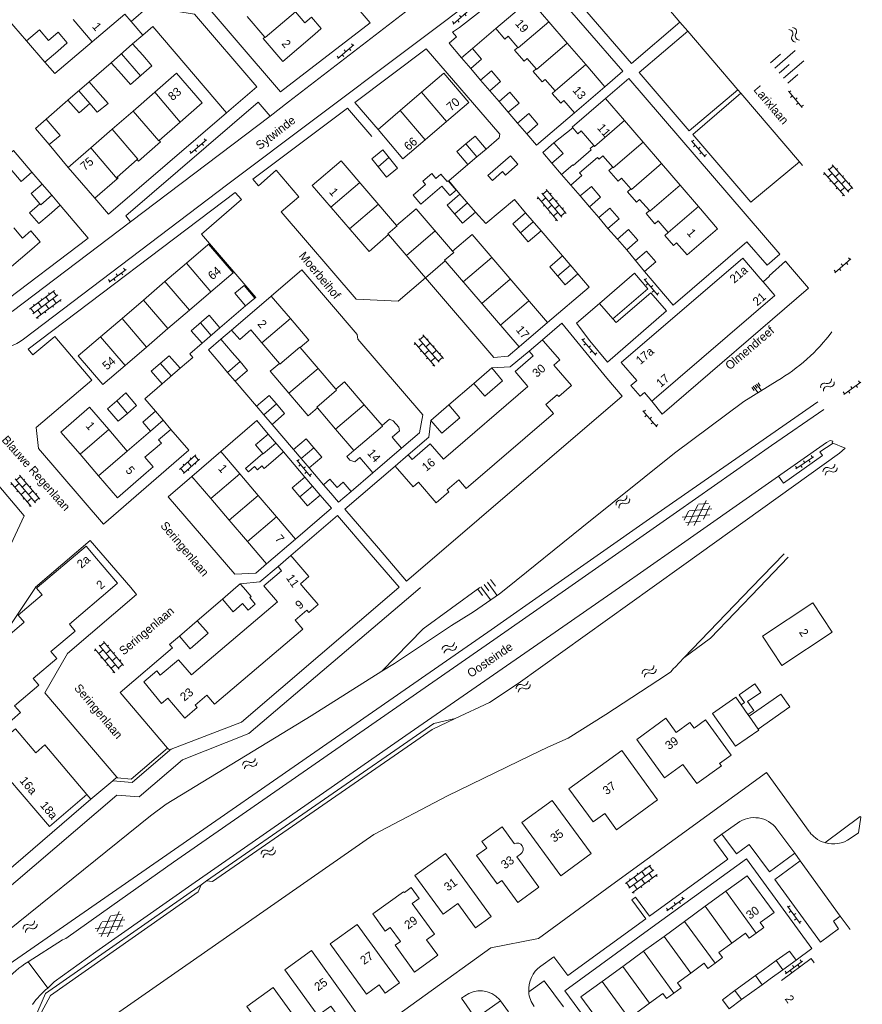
# Model space of a CAD drawing. Header units: metres. Extents: x 86385 to 87348, y 451052 to 451596.
# Tile 22 of 25: x 87170 to 87348, y 451162 to 451370. Entities that reach past the tile are written whole.
import ezdxf

# ---------------------------------------------------------------- set-up
doc = ezdxf.new("R2010")
doc.units = ezdxf.units.M
doc.linetypes.add('RI-HWA', pattern=[7.4, 5, -2.4])
for name, color, linetype, lineweight in [('B-WE-RI-HWA_TRANSPORTLEIDING-G', 150, 'RI-HWA', 18), ('bijgebouw', 8, 'Continuous', 0), ('dakrand', 8, 'Continuous', 0), ('dakrand bijgebouw', 8, 'Continuous', 0), ('gesloten verharding 4', 8, 'Continuous', 0), ('heg', 8, 'Continuous', 0), ('hoofdgebouw', 8, 'Continuous', 0), ('huisnummer', 8, 'Continuous', 0), ('insteek sloot', 8, 'Continuous', 0), ('kant open verharding', 8, 'Continuous', 0), ('kant verharding', 8, 'Continuous', 0), ('kant water (FD)', 8, 'Continuous', 0), ('muur', 8, 'Continuous', 0), ('open verharding 2', 8, 'Continuous', 0), ('open verharding 4', 8, 'Continuous', 0), ('open verharding 6', 8, 'Continuous', 0), ('straatnaam', 8, 'Continuous', 0), ('talud', 8, 'Continuous', 0), ('tussenmuur', 8, 'Continuous', 0), ('walbescherming', 8, 'Continuous', 0), ('water', 8, 'Continuous', 0)]:
    doc.layers.add(name, color=color, linetype=linetype, lineweight=lineweight)
doc.styles.add('Style-WORKING', font='WORKING.shx')

# ---------------------------------------------------------------- blocks, each defined once
blk = doc.blocks.new('OVTP6')
at = {"layer": 'open verharding 6', "color": 7, "linetype": 'Continuous', "lineweight": 0}
for p, q in [((0, 0), (4.5, 0)), ((0.25, 0), (0.25, 0.5)), ((1.25, 0), (1.25, -0.5)), ((2.25, 0), (2.25, 0.5)), ((3.25, 0), (3.25, -0.5)), ((4.25, 0), (4.25, 0.5))]:
    blk.add_line(p, q, dxfattribs=at)
blk = doc.blocks.new('OVTP4')
at = {"layer": 'open verharding 4', "color": 7, "linetype": 'Continuous', "lineweight": 0}
for p, q in [((0, 1.2), (6.6, 1.2)), ((0, 0), (6.6, 0)), ((0.3, 1.2), (0.3, 0)), ((1.3, 1.5), (1.3, 1.2)), ((1.3, 0), (1.3, -1.2)), ((2.3, 1.2), (2.3, 0)), ((3.3, 1.5), (3.3, 1.2)), ((3.3, 0), (3.3, -1.2)), ((4.3, 1.2), (4.3, 0)), ((5.3, 1.5), (5.3, 1.2)), ((5.3, 0), (5.3, -1.2)), ((6.3, 1.2), (6.3, 0)), ((0, -1.2), (6.6, -1.2)), ((0.3, -1.2), (0.3, -1.5)), ((2.3, -1.2), (2.3, -1.5)), ((4.3, -1.2), (4.3, -1.5)), ((6.3, -1.2), (6.3, -1.5))]:
    blk.add_line(p, q, dxfattribs=at)
blk = doc.blocks.new('WA')
at = {"layer": 'water', "color": 7, "linetype": 'Continuous', "lineweight": 0}
for centre, start, end in [((0.73, 0), 28.0724, 151.9274), ((2.23, 0.8), 208.0724, 331.9274), ((0.73, -0.9), 28.0724, 151.9274), ((2.23, -0.1), 208.0724, 331.9274)]:
    blk.add_arc(centre, 0.85, start, end, dxfattribs=at)
blk = doc.blocks.new('GVTP4')
at = {"layer": 'gesloten verharding 4', "color": 7, "linetype": 'Continuous', "lineweight": 0}
for p, q in [((0, 0.6), (1.8, 1.65)), ((0, -0.75), (4.2, 1.65)), ((0, 1.35), (5.1, -1.55)), ((0, 0), (2.7, -1.55)), ((1.1, -1.55), (6.2, 1.35)), ((2, 1.65), (6.2, -0.75)), ((3.5, -1.55), (6.2, 0)), ((4.4, 1.65), (6.2, 0.6))]:
    blk.add_line(p, q, dxfattribs=at)
blk = doc.blocks.new('TA')
at = {"layer": 'talud', "color": 7, "linetype": 'Continuous', "lineweight": 0}
for p, q in [((-0.5, 0), (-0.5, -0.5)), ((-0.25, 0), (-0.25, -1)), ((0, 0), (0, -0.5)), ((0.25, 0), (0.25, -1)), ((0.5, 0), (0.5, -0.5))]:
    blk.add_line(p, q, dxfattribs=at)
blk = doc.blocks.new('OV2')
at = {"layer": 'open verharding 2', "color": 7, "linetype": 'Continuous', "lineweight": 0}
for p, q in [((0.27, -2.31), (0.27, 2.29)), ((1.47, -2.31), (1.47, 2.29)), ((-0.03, 0.99), (0.27, 0.99)), ((0.27, 1.99), (1.47, 1.99)), ((1.77, 0.99), (1.47, 0.99)), ((-0.03, -1.01), (0.27, -1.01)), ((0.27, -0.01), (1.47, -0.01)), ((0.27, -2.01), (1.47, -2.01)), ((1.77, -1.01), (1.47, -1.01))]:
    blk.add_line(p, q, dxfattribs=at)
blk = doc.blocks.new('A$Cf75df683')
at = {"layer": 'bijgebouw', "linetype": 'Continuous', "lineweight": 13}
for p, q in [((87174.97, 451361.05), (87171.12, 451365.53)), ((87193.52, 451364.9), (87189.02, 451360.92)), ((87195.65, 451362.49), (87193.52, 451364.9)), ((87263.07, 451361.94), (87265.34, 451363.9)), ((87177.68, 451363.38), (87174.97, 451361.05)), ((87265.01, 451359.68), (87263.07, 451361.94)), ((87189.02, 451360.92), (87191.16, 451358.51)), ((87179.86, 451353), (87184.35, 451356.88)), ((87184.35, 451356.88), (87186.68, 451354.18)), ((87269.03, 451354.99), (87267.09, 451357.26)), ((87272.94, 451350.45), (87270.99, 451352.71)), ((87175.24, 451349), (87177.33, 451346.55)), ((87276.87, 451345.89), (87274.91, 451348.15)), ((87266.3, 451341.03), (87264.4, 451339.42)), ((87268.23, 451342.67), (87266.3, 451341.03)), ((87174.39, 451335.27), (87176.44, 451332.89)), ((87176.44, 451332.89), (87178.22, 451330.82)), ((87262.71, 451333.14), (87265.99, 451329.35)), ((87290.11, 451330.49), (87288.16, 451332.76)), ((87178.22, 451330.82), (87175.88, 451328.8)), ((87276.61, 451329.21), (87279.86, 451325.41)), ((87294, 451325.91), (87292.05, 451328.19)), ((87297.99, 451321.39), (87296.03, 451323.64)), ((87284.39, 451320.09), (87287.67, 451316.3)), ((87301.75, 451316.81), (87299.81, 451319.09)), ((87219.36, 451311.16), (87217.4, 451309.5)), ((87292.21, 451310.06), (87295.01, 451306.78)), ((87211.99, 451304.9), (87208.2, 451301.64)), ((87214.59, 451299.69), (87216.25, 451297.74)), ((87213.59, 451295.47), (87211.93, 451297.41)), ((87199.76, 451293.06), (87203.56, 451296.33)), ((87215.18, 451293.61), (87213.59, 451295.47)), ((87265.64, 451293.15), (87269.43, 451296.4)), ((87192.45, 451286.81), (87194.37, 451288.46)), ((87221.26, 451286.52), (87219.73, 451288.3)), ((87256.54, 451285.31), (87260.35, 451288.58)), ((87222.99, 451284.49), (87221.26, 451286.52)), ((87225.42, 451278.68), (87222.15, 451282.44)), ((87222.77, 451276.38), (87225.42, 451278.68)), ((87229.17, 451277.24), (87227.53, 451279.18)), ((87230.82, 451275.28), (87229.17, 451277.24)), ((87233.16, 451269.52), (87229.91, 451273.32)), ((87212.5, 451247.55), (87215.36, 451250)), ((87215.36, 451250), (87216.29, 451250.8)), ((87216.29, 451250.8), (87216.98, 451250)), ((87203.4, 451239.73), (87207.19, 451242.99)), ((87329.6, 451171.15), (87326.91, 451169.2)), ((87328.3, 451167.28), (87331, 451169.23))]:
    blk.add_line(p, q, dxfattribs=at)
at = {"layer": 'bijgebouw', "linetype": 'Continuous', "lineweight": 13, "flags": 128}
for points in [[(87171.12, 451365.53), (87173.83, 451367.86), (87175.75, 451365.62)], [(87265.34, 451363.9), (87267.29, 451361.64), (87265.01, 451359.68)], [(87267.09, 451357.26), (87269.36, 451359.21), (87271.31, 451356.94), (87269.03, 451354.99)], [(87270.99, 451352.71), (87273.27, 451354.67), (87275.21, 451352.4), (87272.94, 451350.45)], [(87184.48, 451352.28), (87182.19, 451350.3), (87179.86, 451353)], [(87274.91, 451348.15), (87277.26, 451350.18), (87279.21, 451347.92), (87276.87, 451345.89)], [(87175.06, 451344.6), (87172.96, 451347.04), (87175.24, 451349)], [(87263.98, 451343.74), (87265.92, 451345.39), (87268.23, 451342.67)], [(87264.4, 451339.42), (87262.09, 451342.14), (87263.98, 451343.74)], [(87282.18, 451339.7), (87280.21, 451341.97), (87282.56, 451344)], [(87282.56, 451344), (87284.52, 451341.73), (87282.18, 451339.7)], [(87166.06, 451340.37), (87168.33, 451342.33), (87172.25, 451337.78)], [(87249.53, 451338.63), (87247.2, 451336.75), (87244.07, 451340.6), (87246.41, 451342.49), (87249.53, 451338.63)], [(87172.25, 451337.78), (87169.97, 451335.83), (87166.06, 451340.37)], [(87173.9, 451331.1), (87172.05, 451333.26), (87174.39, 451335.27)], [(87288.16, 451332.76), (87290.51, 451334.78), (87292.46, 451332.51), (87290.11, 451330.49)], [(87265.99, 451329.35), (87263.29, 451327.02), (87260.01, 451330.81), (87262.71, 451333.14)], [(87279.86, 451325.41), (87277.15, 451323.09), (87273.9, 451326.88), (87276.61, 451329.21)], [(87292.05, 451328.19), (87294.41, 451330.2), (87296.35, 451327.93), (87294, 451325.91)], [(87296.03, 451323.64), (87298.37, 451325.68), (87300.33, 451323.42), (87297.99, 451321.39)], [(87287.67, 451316.3), (87284.97, 451313.96), (87281.69, 451317.75), (87284.39, 451320.09)], [(87299.81, 451319.09), (87302.16, 451321.1), (87304.11, 451318.82), (87301.75, 451316.81)], [(87295.01, 451306.78), (87302.44, 451313.13), (87299.63, 451316.42), (87292.21, 451310.06)], [(87217.4, 451309.5), (87215.12, 451312.19), (87217.08, 451313.85), (87219.36, 451311.16)], [(87208.2, 451301.64), (87205.93, 451304.28), (87209.72, 451307.54), (87211.99, 451304.9)], [(87203.56, 451296.33), (87201.28, 451298.99), (87197.47, 451295.71), (87199.76, 451293.06)], [(87216.25, 451297.74), (87217.84, 451295.89), (87215.18, 451293.61)], [(87269.43, 451296.4), (87271.75, 451293.69), (87267.96, 451290.43), (87265.64, 451293.15)], [(87194.37, 451288.46), (87192.09, 451291.12), (87190.16, 451289.47)], [(87190.16, 451289.47), (87188.2, 451287.79), (87190.48, 451285.13), (87192.45, 451286.81)], [(87219.73, 451288.3), (87222.39, 451290.58), (87223.92, 451288.79)], [(87223.92, 451288.79), (87225.65, 451286.77), (87222.99, 451284.49)], [(87260.35, 451288.58), (87262.68, 451285.87), (87258.87, 451282.6), (87256.54, 451285.31)], [(87222.15, 451282.44), (87219.51, 451280.14), (87221.07, 451278.35)], [(87227.53, 451279.18), (87230.2, 451281.44), (87231.82, 451279.52)], [(87231.82, 451279.52), (87233.5, 451277.53), (87230.82, 451275.28)], [(87229.91, 451273.32), (87227.25, 451271.05), (87230.5, 451267.24), (87233.16, 451269.52)], [(87236.76, 451271.13), (87238.06, 451272.25), (87239.72, 451270.31)], [(87239.72, 451270.31), (87237.07, 451268.04), (87235.41, 451269.97)], [(87216.98, 451250), (87218.57, 451248.14), (87218.27, 451247.89)], [(87216.78, 451246.6), (87214.78, 451244.89), (87212.5, 451247.55)], [(87207.19, 451242.99), (87209.47, 451240.33), (87205.67, 451237.08), (87203.4, 451239.73)], [(87331, 451169.23), (87333.77, 451171.24), (87332.37, 451173.16), (87329.6, 451171.15)]]:
    blk.add_lwpolyline(points, dxfattribs=at)
at = {"layer": 'dakrand', "linetype": 'Continuous', "lineweight": 0}
for p, q in [((87286.63, 451339.22), (87290.45, 451342.51)), ((87288.02, 451337.64), (87291.83, 451340.91)), ((87214.46, 451304.42), (87216.82, 451306.43)), ((87312.21, 451220.29), (87314.63, 451222.04))]:
    blk.add_line(p, q, dxfattribs=at)
at = {"layer": 'dakrand', "linetype": 'Continuous', "lineweight": 0, "flags": 128}
for points in [[(87232.02, 451366.98), (87233.41, 451368.17), (87231.34, 451370.56), (87229.96, 451369.37)], [(87172.23, 451321.51), (87174.01, 451323.03), (87172.01, 451325.38), (87170.22, 451323.86)], [(87218.53, 451304.43), (87216.16, 451302.41), (87214.46, 451304.42)], [(87322.17, 451225.21), (87322.85, 451225.69), (87321.73, 451227.29), (87325.08, 451229.63), (87326.33, 451227.84), (87323.54, 451225.9), (87324.85, 451224.03), (87323.6, 451223.15)], [(87249.06, 451174.4), (87250.12, 451175.17), (87247.96, 451178.16), (87246.9, 451177.39)]]:
    blk.add_lwpolyline(points, dxfattribs=at)
at = {"layer": 'dakrand bijgebouw', "linetype": 'Continuous', "lineweight": 0}
for p, q in [((87175.86, 451343.64), (87175.06, 451344.6)), ((87171.72, 451329.22), (87173.9, 451331.1)), ((87212.19, 451302.48), (87214.59, 451299.69)), ((87233.89, 451271.74), (87235.41, 451269.97)), ((87326.91, 451169.2), (87325.23, 451167.98)), ((87325.23, 451167.98), (87320.86, 451164.82)), ((87322.26, 451162.9), (87326.63, 451166.06)), ((87326.63, 451166.06), (87328.3, 451167.28))]:
    blk.add_line(p, q, dxfattribs=at)
at = {"layer": 'dakrand bijgebouw', "linetype": 'Continuous', "lineweight": 0, "flags": 128}
for points in [[(87177.68, 451363.38), (87179.68, 451365.1), (87177.75, 451367.34), (87175.75, 451365.62)], [(87191.16, 451358.51), (87193.11, 451356.3), (87197.61, 451360.28), (87195.65, 451362.49)], [(87186.68, 451354.18), (87188.32, 451352.28), (87186, 451350.43), (87184.48, 451352.28)], [(87177.33, 451346.55), (87178.18, 451345.54), (87175.86, 451343.64)], [(87256.75, 451337.49), (87254.84, 451335.86), (87255.45, 451335.15), (87252.85, 451332.92), (87254.46, 451331.04), (87258.91, 451334.84), (87260.6, 451332.85), (87261.9, 451333.96), (87260.2, 451335.96), (87260, 451335.78), (87258.68, 451337.33), (87257.64, 451336.44), (87256.75, 451337.49)], [(87175.88, 451328.8), (87173.69, 451326.92), (87171.72, 451329.22)], [(87211.93, 451297.41), (87209.53, 451300.22), (87212.19, 451302.48)], [(87221.07, 451278.35), (87217.39, 451275.15), (87218, 451274.45), (87219.29, 451275.57), (87219.9, 451274.87), (87220.85, 451275.7), (87221.34, 451275.14), (87222.77, 451276.38)], [(87236.76, 451271.13), (87235.23, 451272.9), (87233.89, 451271.74)], [(87218.27, 451247.89), (87219.45, 451246.51), (87217.96, 451245.23), (87216.78, 451246.6)], [(87320.86, 451164.82), (87318.21, 451162.89), (87319.61, 451160.97), (87322.26, 451162.9)]]:
    blk.add_lwpolyline(points, dxfattribs=at)
at = {"layer": 'heg', "linetype": 'Continuous', "lineweight": 0}
blk.add_line((87265.34, 451363.9), (87270.32, 451368.12), dxfattribs=at)
at = {"layer": 'heg', "linetype": 'Continuous', "lineweight": 0, "flags": 128}
blk.add_lwpolyline([(87195.68, 451366.73), (87197.82, 451368.58), (87213.39, 451350.34)], dxfattribs=at)
at = {"layer": 'hoofdgebouw', "linetype": 'Continuous', "lineweight": 13}
for p, q in [((87277.47, 451374.28), (87270.32, 451368.12)), ((87281.5, 451369.59), (87277.47, 451374.28)), ((87185, 451365.36), (87180.99, 451370.04)), ((87191.86, 451371.2), (87185, 451365.36)), ((87217.72, 451370.69), (87221.46, 451366.35)), ((87229.96, 451369.37), (87227.95, 451371.7)), ((87285.4, 451365.06), (87281.5, 451369.59)), ((87221.46, 451366.35), (87221.09, 451366.04)), ((87274.93, 451364.16), (87274.27, 451363.6)), ((87289.3, 451360.53), (87285.4, 451365.06)), ((87278.86, 451359.59), (87278.2, 451359.03)), ((87293.33, 451355.84), (87289.3, 451360.53)), ((87286.94, 451350.35), (87293.33, 451355.84)), ((87198.2, 451354.68), (87193.63, 451350.71)), ((87254.61, 451354.68), (87250.08, 451350.79)), ((87297.53, 451348.67), (87293.49, 451353.37)), ((87193.63, 451350.71), (87189.19, 451346.84)), ((87250.08, 451350.79), (87245.41, 451346.79)), ((87199.13, 451344.5), (87203.57, 451348.36)), ((87255.37, 451344.62), (87259.9, 451348.5)), ((87301.43, 451344.13), (87297.53, 451348.67)), ((87189.19, 451346.84), (87184.67, 451342.91)), ((87184.67, 451342.91), (87179.93, 451338.8)), ((87194.78, 451340.14), (87199.41, 451344.17)), ((87199.41, 451344.17), (87199.13, 451344.5)), ((87305.34, 451339.59), (87301.43, 451344.13)), ((87179.93, 451338.8), (87185.57, 451332.31)), ((87194.51, 451340.46), (87194.78, 451340.14)), ((87295.01, 451338.82), (87294.23, 451338.15)), ((87309.24, 451335.05), (87305.34, 451339.59)), ((87286.18, 451335.03), (87284.22, 451337.28)), ((87185.57, 451332.31), (87190.27, 451336.39)), ((87313.14, 451330.51), (87309.24, 451335.05)), ((87298.83, 451334.26), (87298.13, 451333.65)), ((87302.76, 451329.65), (87302.06, 451329.05)), ((87170.22, 451323.86), (87168.41, 451325.99)), ((87306.72, 451325.01), (87306.02, 451324.4)), ((87165.53, 451315.8), (87172.23, 451321.51)), ((87204.9, 451318.54), (87200.36, 451314.65)), ((87210.08, 451312.49), (87214.78, 451316.52)), ((87200.36, 451314.65), (87195.82, 451310.76)), ((87205.54, 451308.6), (87210.08, 451312.49)), ((87195.82, 451310.76), (87191.28, 451306.86)), ((87216.82, 451306.43), (87222.84, 451311.58)), ((87222.84, 451311.58), (87226.89, 451306.86)), ((87201, 451304.71), (87205.54, 451308.6)), ((87191.28, 451306.86), (87186.74, 451302.97)), ((87281.25, 451306.02), (87275.23, 451300.84)), ((87196.46, 451300.81), (87201, 451304.71)), ((87220.87, 451301.7), (87218.53, 451304.43)), ((87224.57, 451297.37), (87220.87, 451301.7)), ((87277.37, 451299.96), (87280.16, 451302.34)), ((87191.92, 451296.92), (87196.46, 451300.81)), ((87228.96, 451300.71), (87232.72, 451296.31)), ((87232.72, 451296.31), (87236.5, 451291.9)), ((87230.65, 451286.31), (87226.58, 451291.06)), ((87303.61, 451289.64), (87303.31, 451289.38)), ((87198.33, 451287.24), (87199.95, 451285.34)), ((87242.46, 451288.64), (87246.25, 451284.21)), ((87199.95, 451285.34), (87201.58, 451283.43)), ((87246.25, 451284.21), (87247.85, 451285.58)), ((87188.49, 451283.38), (87192.4, 451278.84)), ((87197.3, 451283.05), (87192.4, 451278.84)), ((87201.58, 451283.43), (87199, 451281.22)), ((87240.3, 451278.97), (87236.44, 451283.48)), ((87248.36, 451281.75), (87250.34, 451279.43)), ((87206.03, 451273.5), (87212.15, 451278.73)), ((87212.15, 451278.73), (87216.16, 451274.03)), ((87240.3, 451278.96), (87240.3, 451278.97)), ((87250.34, 451279.43), (87244.32, 451274.26)), ((87186.31, 451273.62), (87182.4, 451278.16)), ((87244.32, 451274.26), (87241.58, 451277.47)), ((87249, 451275.65), (87251.78, 451278.03)), ((87196.38, 451274.21), (87197.88, 451275.51)), ((87210.04, 451268.8), (87206.03, 451273.5)), ((87216.16, 451274.03), (87220.05, 451269.48)), ((87213.93, 451264.25), (87210.04, 451268.8)), ((87220.05, 451269.48), (87223.94, 451264.93)), ((87217.81, 451259.7), (87213.93, 451264.25)), ((87223.94, 451264.93), (87227.94, 451260.24)), ((87221.84, 451254.99), (87217.81, 451259.7)), ((87227.94, 451260.24), (87221.84, 451254.99)), ((87224.28, 451254.44), (87226.99, 451256.77)), ((87189.27, 451250), (87190.32, 451250.89)), ((87300.11, 451217.9), (87306.27, 451222.37)), ((87323.86, 451222.79), (87323.6, 451223.15)), ((87320.98, 451216.44), (87325.89, 451219.88)), ((87325.89, 451219.88), (87325.75, 451220.08)), ((87312.8, 451208.55), (87317.98, 451212.3)), ((87317.6, 451212.83), (87317.98, 451212.3)), ((87274.2, 451195.87), (87271.63, 451199.42)), ((87253.18, 451189.11), (87259.65, 451193.8)), ((87259.65, 451193.8), (87269.34, 451180.51)), ((87266.21, 451193.35), (87270.57, 451187.36)), ((87253.18, 451189.11), (87259.15, 451180.96)), ((87318.94, 451185.8), (87314.57, 451182.63)), ((87259.15, 451180.96), (87262.29, 451183.25)), ((87262.29, 451183.25), (87266.01, 451178.07)), ((87314.57, 451182.63), (87310.2, 451179.45)), ((87266.01, 451178.07), (87269.34, 451180.51)), ((87310.2, 451179.45), (87305.86, 451176.28)), ((87305.86, 451176.28), (87301.51, 451173.12)), ((87301.51, 451173.12), (87297.14, 451169.94)), ((87297.14, 451169.94), (87292.78, 451166.76))]:
    blk.add_line(p, q, dxfattribs=at)
at = {"layer": 'hoofdgebouw', "linetype": 'Continuous', "lineweight": 13, "flags": 128}
for points in [[(87270.32, 451368.12), (87272.22, 451365.91), (87272.91, 451366.51), (87274.93, 451364.16)], [(87221.09, 451366.04), (87225.29, 451361.17), (87232.02, 451366.98)], [(87274.27, 451363.6), (87276.29, 451361.26), (87276.94, 451361.82), (87278.86, 451359.59)], [(87203.57, 451348.36), (87208.26, 451352.44), (87202.82, 451358.69), (87198.2, 451354.68)], [(87259.9, 451348.5), (87264.59, 451352.52), (87259.3, 451358.69), (87254.61, 451354.68)], [(87278.2, 451359.03), (87280.09, 451356.84), (87280.74, 451357.4), (87282.85, 451354.95)], [(87282.85, 451354.95), (87282.24, 451354.42), (87284.02, 451352.34), (87284.71, 451352.94), (87286.94, 451350.35)], [(87293.49, 451353.37), (87286.45, 451347.3), (87286.59, 451347.14)], [(87286.59, 451347.14), (87287.65, 451345.91), (87288.37, 451346.53), (87291.02, 451343.44)], [(87245.41, 451346.79), (87250.67, 451340.6), (87255.37, 451344.62)], [(87291.02, 451343.44), (87290.24, 451342.76), (87290.45, 451342.51)], [(87291.83, 451340.91), (87292.16, 451340.52), (87292.96, 451341.21), (87295.01, 451338.82)], [(87190.27, 451336.39), (87190.45, 451336.55), (87190.26, 451336.76), (87194.51, 451340.46)], [(87255.43, 451315.48), (87247.63, 451324.6), (87243.51, 451320.99), (87231.51, 451334.94), (87237.6, 451340.19), (87249.34, 451326.54), (87253.44, 451330.07), (87261.18, 451321.08), (87265.27, 451324.6), (87281.25, 451306.02)], [(87284.22, 451337.28), (87286.55, 451339.32), (87286.63, 451339.22)], [(87288.02, 451337.64), (87288.51, 451337.08), (87286.18, 451335.03)], [(87294.23, 451338.15), (87296.16, 451335.91), (87296.88, 451336.53), (87298.83, 451334.26)], [(87298.13, 451333.65), (87300.02, 451331.46), (87300.71, 451332.04), (87302.76, 451329.65)], [(87306.02, 451324.4), (87307.84, 451322.28), (87308.52, 451322.87), (87310.74, 451320.29), (87317.18, 451325.82), (87313.14, 451330.51)], [(87302.06, 451329.05), (87303.92, 451326.89), (87304.6, 451327.47), (87306.72, 451325.01)], [(87214.78, 451316.52), (87209.59, 451322.57), (87209.42, 451322.43), (87204.9, 451318.54)], [(87275.23, 451300.84), (87259.58, 451319.04), (87255.43, 451315.48)], [(87326.8, 451314.62), (87326.2, 451315.31), (87322.49, 451319.63), (87296.83, 451297.54), (87300.09, 451293.74)], [(87303.61, 451289.64), (87303.79, 451289.8), (87329.28, 451311.74), (87326.8, 451314.62)], [(87226.89, 451306.86), (87230.8, 451302.28), (87228.96, 451300.71)], [(87186.74, 451302.97), (87182.04, 451298.95), (87187.23, 451292.89), (87191.92, 451296.92)], [(87280.16, 451302.34), (87280.33, 451302.14), (87283.84, 451298.09), (87282.6, 451297.02), (87286.33, 451292.7), (87283.63, 451290.37), (87283.29, 451290.76), (87280.89, 451288.69), (87282.51, 451286.81), (87264.06, 451270.94), (87262.5, 451272.77), (87260.05, 451270.63), (87260.4, 451270.22), (87257.7, 451267.89), (87253.94, 451272.24), (87252.8, 451271.25), (87249, 451275.65)], [(87251.78, 451278.03), (87252.6, 451277.07), (87256.42, 451280.37), (87259.22, 451277.11), (87277.06, 451292.52), (87274.37, 451295.63), (87278.23, 451298.96), (87277.37, 451299.96)], [(87226.58, 451291.06), (87222.61, 451295.7), (87224.57, 451297.37)], [(87236.5, 451291.9), (87238.34, 451293.47), (87242.46, 451288.64)], [(87303.31, 451289.38), (87301.74, 451291.2), (87300.83, 451290.42), (87298.88, 451292.69), (87300.09, 451293.74)], [(87182.4, 451278.16), (87178.35, 451282.87), (87184.42, 451288.11), (87188.49, 451283.38)], [(87197.3, 451283.05), (87195.67, 451284.97), (87198.33, 451287.24)], [(87236.44, 451283.48), (87232.59, 451287.97), (87230.65, 451286.31)], [(87247.85, 451285.58), (87248.62, 451285.26), (87249.79, 451283.89), (87249.96, 451283.13), (87248.36, 451281.75)], [(87197.88, 451275.51), (87196.14, 451277.53), (87199.61, 451280.51), (87199, 451281.22)], [(87241.58, 451277.47), (87240.52, 451276.56), (87239.44, 451276.95), (87238.81, 451277.69), (87240.3, 451278.96)], [(87196.38, 451274.21), (87190.3, 451268.98), (87186.31, 451273.62)], [(87190.32, 451250.89), (87187.07, 451254.73), (87185.87, 451256.14), (87183.67, 451258.74), (87173.37, 451250)], [(87226.99, 451256.77), (87230.78, 451252.31), (87229, 451250.8), (87229.68, 451250)], [(87221.55, 451250), (87221.26, 451250.35), (87225.03, 451253.56), (87224.28, 451254.44)], [(87173.37, 451250), (87173.2, 451249.86), (87174.4, 451248.45), (87169.32, 451244.14), (87170.58, 451242.66), (87165.46, 451238.31), (87166.65, 451236.91), (87161.5, 451232.53), (87162.76, 451231.05), (87157.88, 451226.91), (87157.49, 451226.35), (87154.08, 451221.49), (87159.25, 451215.4), (87163.96, 451219.46), (87164.47, 451218.91), (87169.79, 451223.58), (87168.56, 451225.03), (87173.68, 451229.37), (87172.49, 451230.77), (87177.49, 451235.02), (87176.26, 451236.46), (87181.38, 451240.8), (87180.15, 451242.26), (87189.27, 451250)], [(87229.68, 451250), (87232.73, 451246.4), (87230.75, 451244.71), (87230.35, 451245.19), (87227.87, 451243.08), (87229.49, 451241.18), (87210.82, 451225.34), (87209.21, 451227.24), (87206.73, 451225.14), (87207.17, 451224.62), (87204.56, 451222.4), (87200.97, 451226.64), (87199.65, 451225.52), (87195.87, 451230.04), (87198.61, 451232.39), (87199.36, 451231.51), (87203.24, 451234.71), (87205.94, 451231.52), (87224.13, 451246.96), (87221.55, 451250)], [(87330.77, 451233.52), (87341.39, 451240.6), (87337.29, 451246.76), (87326.67, 451239.7), (87330.77, 451233.52)], [(87322.17, 451225.21), (87321.03, 451226.84), (87316.11, 451223.41), (87320.98, 451216.44)], [(87323.86, 451222.79), (87330.58, 451227.49), (87332.47, 451224.78), (87325.75, 451220.08)], [(87306.27, 451222.37), (87308.43, 451219.39), (87311.34, 451221.49), (87312.21, 451220.29)], [(87183.86, 451206.26), (87174.96, 451216.73), (87173.05, 451215.09), (87168.76, 451220.14), (87160.94, 451213.49), (87165.5, 451208.12), (87167.3, 451209.65), (87175.93, 451199.51), (87183.86, 451206.26)], [(87314.63, 451222.04), (87320.03, 451214.59), (87317.6, 451212.83)], [(87300.11, 451217.9), (87305.97, 451209.8), (87309.86, 451212.61), (87312.8, 451208.55)], [(87285.76, 451207.47), (87296.92, 451215.55), (87304.5, 451205.12), (87295.81, 451198.8)], [(87285.76, 451207.47), (87290.9, 451200.45), (87293.32, 451202.22), (87295.81, 451198.8)], [(87290.48, 451193.77), (87284.04, 451189.05), (87275.77, 451200.31), (87282.21, 451205.02), (87290.48, 451193.77)], [(87266.21, 451193.35), (87268.4, 451194.91), (87267.38, 451196.33), (87271.63, 451199.42)], [(87279.37, 451186.65), (87274.72, 451193.08), (87275.55, 451193.68)], [(87329.12, 451181.34), (87323.46, 451189.1), (87318.94, 451185.8)], [(87270.57, 451187.36), (87271.6, 451188.08), (87274.95, 451183.46), (87279.37, 451186.65)], [(87246.9, 451177.39), (87244.28, 451181.01), (87250.82, 451185.72), (87250.97, 451185.52)], [(87250.97, 451185.52), (87252.43, 451186.59), (87254.1, 451184.29), (87252.63, 451183.22)], [(87252.63, 451183.22), (87257.33, 451176.73), (87255.68, 451175.55), (87258.04, 451172.29), (87253.14, 451168.74), (87249.06, 451174.4)], [(87329.12, 451181.34), (87326.2, 451179.2), (87326.98, 451178.14), (87325.37, 451176.97)], [(87235.28, 451174.69), (87240.96, 451178.8), (87249.92, 451166.44), (87246.92, 451164.28)], [(87325.37, 451176.97), (87323.86, 451175.87), (87323.08, 451176.93), (87320.23, 451174.86)], [(87235.28, 451174.69), (87242.98, 451164.08), (87245.65, 451166.03), (87246.92, 451164.28)], [(87320.23, 451174.86), (87317.47, 451172.85), (87318.25, 451171.78), (87316.64, 451170.61)], [(87225.68, 451169.23), (87231.34, 451173.31), (87238.31, 451163.56), (87240.92, 451159.94), (87238.09, 451157.88)], [(87316.64, 451170.61), (87315.13, 451169.51), (87314.35, 451170.58), (87311.52, 451168.51)], [(87225.68, 451169.23), (87232.71, 451159.53), (87235.46, 451161.52), (87238.09, 451157.88)], [(87311.52, 451168.51), (87308.74, 451166.49), (87309.52, 451165.43), (87307.94, 451164.27)], [(87292.78, 451166.76), (87288.29, 451163.5), (87293.35, 451156.58), (87293.97, 451155.74)], [(87230.61, 451155.25), (87225.04, 451151.25), (87217.7, 451161.47), (87223.27, 451165.46), (87230.61, 451155.25)], [(87307.94, 451164.27), (87306.4, 451163.15), (87305.62, 451164.22), (87302.79, 451162.16)], [(87302.79, 451162.16), (87300.02, 451160.14), (87300.79, 451159.07)]]:
    blk.add_lwpolyline(points, dxfattribs=at)
at = {"layer": 'hoofdgebouw', "linetype": 'Continuous', "lineweight": 13}
blk.add_arc((87274.79, 451194.72), 1.29, 305.9992, 117.21, dxfattribs=at)
at = {"layer": 'insteek sloot', "linetype": 'Continuous', "lineweight": 0}
blk.add_line((87325.95, 451250), (87332.13, 451256.42), dxfattribs=at)
at = {"layer": 'insteek sloot', "linetype": 'Continuous', "lineweight": 0, "flags": 128}
for points in [[(87246.24, 451232.29), (87254.96, 451241.29), (87266.94, 451250)], [(87310.05, 451235.11), (87315.67, 451239.33), (87325.95, 451250)], [(87209.17, 451187.99), (87257.22, 451221.23), (87261.7, 451222.29)], [(87171.16, 451155.13), (87175.14, 451164.17), (87207.98, 451187.15)]]:
    blk.add_lwpolyline(points, dxfattribs=at)
at = {"layer": 'kant open verharding', "linetype": 'Continuous', "lineweight": 0, "flags": 128}
blk.add_lwpolyline([(87341.59, 451280.52), (87338.82, 451278.67), (87339.36, 451277.91), (87331.09, 451272.04), (87330.03, 451273.52)], dxfattribs=at)
at = {"layer": 'kant verharding', "linetype": 'Continuous', "lineweight": 0}
for p, q in [((87309.21, 451369.51), (87295.42, 451385.69)), ((87171.12, 451365.53), (87167.1, 451370.22)), ((87191.86, 451371.2), (87193.24, 451369.61)), ((87193.24, 451369.61), (87195.68, 451366.73)), ((87309.21, 451369.51), (87310.87, 451367.58)), ((87193.52, 451364.9), (87195.68, 451366.73)), ((87310.87, 451367.58), (87321.46, 451355.2)), ((87184.35, 451356.88), (87189.02, 451360.92)), ((87265.01, 451359.68), (87267.09, 451357.26)), ((87269.03, 451354.99), (87270.99, 451352.71)), ((87321.46, 451355.2), (87322.1, 451354.46)), ((87322.1, 451354.46), (87334.51, 451339.95)), ((87175.24, 451349), (87179.86, 451353)), ((87222.59, 451349.65), (87193.09, 451327.32)), ((87272.94, 451350.45), (87274.91, 451348.15)), ((87282.56, 451344), (87286.59, 451347.14)), ((87175.86, 451343.64), (87179.93, 451338.8)), ((87282.18, 451339.7), (87284.22, 451337.28)), ((87334.51, 451339.95), (87335.16, 451339.2)), ((87172.25, 451337.78), (87174.39, 451335.27)), ((87286.18, 451335.03), (87288.16, 451332.76)), ((87292.05, 451328.19), (87290.11, 451330.49)), ((87168.05, 451308.35), (87193.09, 451327.32)), ((87279.86, 451325.41), (87284.39, 451320.09)), ((87294, 451325.91), (87296.03, 451323.64)), ((87297.99, 451321.39), (87299.81, 451319.09)), ((87217.4, 451309.5), (87211.99, 451304.9)), ((87212.19, 451302.48), (87214.46, 451304.42)), ((87215.18, 451293.61), (87219.73, 451288.3)), ((87260.35, 451288.58), (87265.64, 451293.15)), ((87222.99, 451284.49), (87227.53, 451279.18)), ((87340.97, 451281.06), (87341.57, 451280.9)), ((87229.91, 451273.32), (87225.42, 451278.68)), ((87230.82, 451275.28), (87233.89, 451271.74)), ((87244.32, 451274.26), (87239.72, 451270.31)), ((87207.19, 451242.99), (87212.5, 451247.55)), ((87200.88, 451216.03), (87201.37, 451215.6)), ((87190.21, 451209.89), (87189.37, 451209.17)), ((87189.37, 451209.17), (87184.71, 451205.28)), ((87184.71, 451205.28), (87183.86, 451206.26)), ((87184.71, 451205.28), (87166.31, 451189.39)), ((87321.39, 451200.23), (87318.1, 451197.87)), ((87333.5, 451193.84), (87329.73, 451198.95)), ((87336.53, 451198.46), (87336.65, 451198.3)), ((87333.5, 451193.84), (87334.65, 451192.26)), ((87334.65, 451192.26), (87343.13, 451180.58)), ((87343.13, 451180.58), (87345.18, 451177.75)), ((87185.73, 451173.01), (87176.94, 451166.7)), ((87171.43, 451170.92), (87175.57, 451165.33)), ((87330.69, 451166.94), (87336.94, 451171.61)), ((87336.94, 451171.61), (87337.63, 451170.66)), ((87176.94, 451166.7), (87175.57, 451165.33)), ((87271.28, 451162.66), (87271.06, 451162.93)), ((87271.28, 451162.66), (87272.97, 451160.31))]:
    blk.add_line(p, q, dxfattribs=at)
at = {"layer": 'kant verharding', "linetype": 'Continuous', "lineweight": 0, "flags": 128}
for points in [[(87170.48, 451302.52), (87213.65, 451335.24), (87269.98, 451377.58), (87278.78, 451384.21)], [(87278.78, 451384.21), (87299, 451360.72), (87309.21, 451369.51)], [(87263.07, 451361.94), (87260.44, 451365.06), (87262.01, 451366.39), (87261.17, 451367.39), (87262.62, 451368.33), (87271.83, 451375.61), (87278.49, 451380.67), (87281.23, 451377.51)], [(87239.9, 451373.87), (87243.74, 451369.35), (87224.81, 451354.78), (87206.02, 451376.69), (87209.45, 451379.62)], [(87281.23, 451377.51), (87297.12, 451359.13), (87293.33, 451355.84)], [(87193.24, 451369.61), (87196.79, 451372.74), (87206.58, 451371.15), (87219.76, 451355.82), (87213.39, 451350.34)], [(87252.1, 451372.37), (87226.46, 451352.67), (87222.59, 451349.65)], [(87310.87, 451367.58), (87300.63, 451358.83), (87311.21, 451346.53), (87321.46, 451355.2)], [(87185, 451365.36), (87177.09, 451358.62), (87174.97, 451361.05)], [(87271.13, 451345.78), (87255.59, 451363.88), (87240.52, 451352.53), (87245.41, 451346.79)], [(87293.49, 451353.37), (87298.42, 451357.6), (87330.31, 451320.45), (87327.64, 451318.14), (87323.39, 451323.04), (87307.82, 451309.71), (87301.75, 451316.81)], [(87322.1, 451354.46), (87311.92, 451345.77), (87324.19, 451331.43), (87334.51, 451339.95)], [(87222.59, 451349.65), (87220.05, 451352.61), (87192.11, 451328.58), (87193.09, 451327.32)], [(87244.07, 451345.31), (87238.94, 451351.33), (87218.97, 451336.33), (87220.16, 451334.92), (87223.9, 451338.18), (87228.66, 451332.59), (87224.91, 451329.4), (87240.78, 451310.97), (87249.63, 451310.49), (87255.43, 451315.48)], [(87213.39, 451350.34), (87188.44, 451328.91), (87185.57, 451332.31)], [(87286.94, 451350.35), (87278.92, 451343.48), (87276.87, 451345.89)], [(87271.13, 451345.78), (87271.01, 451345.06), (87268.23, 451342.67)], [(87272.38, 451337.17), (87271.74, 451337.91), (87269.57, 451336.01), (87268.64, 451337.05), (87273.43, 451341.23), (87274.97, 451339.46), (87272.38, 451337.17)], [(87264.4, 451339.42), (87260.34, 451335.93), (87262.71, 451333.14)], [(87219.36, 451311.16), (87219.54, 451311.31), (87208.09, 451324.69), (87216.55, 451331.98), (87215.17, 451333.49), (87171.43, 451300.36), (87172.42, 451299.18), (87177.06, 451303.04), (87184.92, 451293.85), (87173.14, 451283.82), (87173.64, 451279.35), (87187.4, 451263.42), (87205.41, 451279.05), (87201.58, 451283.43)], [(87178.22, 451330.82), (87184.1, 451323.82), (87165.1, 451309.47), (87162.12, 451312.9)], [(87265.99, 451329.35), (87268.16, 451326.92), (87274.22, 451332.04), (87276.61, 451329.21)], [(87303.31, 451289.38), (87305.47, 451286.66), (87336.41, 451313.26), (87332.21, 451318.21), (87331.57, 451318.98), (87328.06, 451315.91), (87328.14, 451315.78), (87326.8, 451314.62)], [(87222.84, 451311.58), (87229.28, 451317.12), (87241.01, 451303.51), (87241.16, 451302.51), (87254.86, 451286.48), (87254.19, 451282.7), (87250.34, 451279.43)], [(87287.67, 451316.3), (87290.05, 451313.51), (87281.25, 451306.02)], [(87255.43, 451315.48), (87269.88, 451298.64), (87272.9, 451298.89), (87275.23, 451300.84)], [(87295.01, 451306.78), (87295.73, 451305.99), (87303.08, 451312.27), (87306.39, 451308.46), (87293.9, 451297.64), (87290.18, 451302.13)], [(87290.18, 451302.13), (87287.34, 451305.87), (87292.21, 451310.06)], [(87280.16, 451302.34), (87284.29, 451305.85), (87293.74, 451294.25)], [(87208.2, 451301.64), (87205.59, 451299.39), (87206.23, 451298.61), (87203.56, 451296.33)], [(87269.43, 451296.4), (87273.36, 451296.64), (87277.37, 451299.96)], [(87199.76, 451293.06), (87196.08, 451289.89), (87198.33, 451287.24)], [(87293.74, 451294.25), (87297, 451290.46), (87251.4, 451251.35), (87245.53, 451258.31), (87238.39, 451266.56), (87249, 451275.65)], [(87339.67, 451287.64), (87328.61, 451280), (87308.53, 451265.91), (87285.73, 451250)], [(87222.15, 451282.44), (87219.77, 451285.28), (87212.15, 451278.73)], [(87251.78, 451278.03), (87256.12, 451281.78), (87256.54, 451285.31)], [(87340.97, 451281.06), (87340.2, 451280.65), (87308.13, 451258.16), (87296.42, 451250)], [(87160.6, 451276.94), (87170.63, 451265.14), (87163.48, 451250)], [(87221.84, 451254.99), (87219.57, 451253.06), (87215.15, 451252.79), (87201.04, 451269.2), (87206.03, 451273.5)], [(87227.94, 451260.24), (87235.54, 451266.8), (87233.16, 451269.52)], [(87226.99, 451256.77), (87236.84, 451265.24), (87243.98, 451256.91), (87249.87, 451250.05), (87249.81, 451250)], [(87172.96, 451250), (87173.01, 451250.09), (87184.52, 451259.97), (87193.12, 451250)], [(87216.29, 451250.8), (87220.4, 451251.18), (87224.28, 451254.44)], [(87145.73, 451171.19), (87148.56, 451173.59), (87151.28, 451172.92), (87190.22, 451206.14), (87194.92, 451205.76), (87204.07, 451213.59), (87218.08, 451219.13), (87252.83, 451248.68), (87254.37, 451250)], [(87158.55, 451214.34), (87153.23, 451220.53), (87172.96, 451250)], [(87285.73, 451250), (87269.86, 451238.92), (87202.14, 451191.93), (87189.1, 451182.72), (87179.38, 451175.83), (87178.67, 451175.57), (87171.43, 451170.92)], [(87193.12, 451250), (87194.36, 451248.56), (87179.76, 451236.08), (87174.98, 451227.74), (87190.21, 451209.89)], [(87296.42, 451250), (87281.96, 451239.93), (87251.31, 451218.76), (87206.01, 451187.23), (87185.73, 451173.01)], [(87249.81, 451250), (87216.53, 451221.58), (87201.64, 451215.84), (87201.37, 451215.6)], [(87203.4, 451239.73), (87201.32, 451237.99), (87201.97, 451237.23), (87190.89, 451227.79), (87200.88, 451216.03)], [(87190.21, 451209.89), (87190.35, 451209.77), (87193.25, 451209.49), (87200.88, 451216.03)], [(87201.37, 451215.6), (87193.45, 451208.81), (87189.37, 451209.17)], [(87190.47, 451117.02), (87211.11, 451131.89), (87227.62, 451143.82), (87269.25, 451173.85), (87279.32, 451175.84), (87295.59, 451187.7), (87327.52, 451210.88), (87336.53, 451198.46)], [(87347.48, 451201.49), (87347.35, 451201.58), (87339.83, 451196.07)], [(87345.24, 451196.97), (87346.94, 451198.19), (87347.48, 451201.49)], [(87318.1, 451197.87), (87316.39, 451196.61), (87319.33, 451192.6), (87302.76, 451180.56), (87299.81, 451184.54), (87299.09, 451183.98), (87302, 451180), (87285.52, 451168.03), (87282.58, 451171.97), (87279.8, 451169.99)], [(87318.1, 451197.87), (87321.16, 451193.75), (87323.89, 451195.7), (87328.13, 451189.9), (87333.5, 451193.84)], [(87298.61, 451149.35), (87297.05, 451148.23), (87284.88, 451164.75), (87303.38, 451178.21), (87323.3, 451192.65), (87337.11, 451173.73), (87333.77, 451171.24)], [(87334.65, 451192.26), (87329.29, 451188.33), (87338.95, 451175.05), (87342.78, 451177.89), (87341.67, 451179.48), (87343.13, 451180.58)], [(87284.62, 451161.36), (87280.54, 451166.88), (87277.26, 451164.53)], [(87263.7, 451163.67), (87263.05, 451163.2), (87265.93, 451159.05)], [(87265.93, 451159.05), (87266.03, 451158.9), (87271.28, 451162.66)]]:
    blk.add_lwpolyline(points, dxfattribs=at)
at = {"layer": 'kant verharding', "linetype": 'Continuous', "lineweight": 0}
for centre, radius, start, end in [((87163.8, 451311.31), 11.04, 238.0342, 307.222), ((87324.91, 451195.37), 6, 36.5758, 125.9102), ((87341.63, 451202.03), 6.22, 216.8886, 232.685), ((87341.61, 451202.02), 6.2, 232.6862, 253.3308), ((87341.62, 451202.03), 6.21, 253.2925, 305.5978), ((87183.21, 451152.31), 22.02, 122.3333, 139.0017), ((87283.35, 451165.01), 6.11, 125.4779, 184.4825), ((87185.91, 451152.45), 16.51, 128.7713, 145.0291), ((87266.98, 451159.32), 5.45, 41.5365, 127.07), ((87283.36, 451165.02), 6.12, 184.5207, 215.8948)]:
    blk.add_arc(centre, radius, start, end, dxfattribs=at)
at = {"layer": 'kant water (FD)', "linetype": 'Continuous', "lineweight": 0, "flags": 128}
for points in [[(87329.76, 451293.69), (87322.71, 451289.3), (87308.08, 451278.38), (87288.46, 451262.66), (87272.75, 451250)], [(87338.35, 451289.27), (87302.82, 451264.49), (87282.1, 451250)], [(87344.13, 451279.43), (87342.97, 451278.38), (87310.03, 451254.8), (87303.35, 451250)], [(87282.1, 451250), (87268.61, 451240.56), (87165.81, 451169.29), (87153.06, 451163.02), (87142.71, 451165.23), (87140.94, 451167.5)], [(87272.75, 451250), (87271.1, 451248.67), (87265.62, 451244.89), (87260.92, 451242.01), (87248.92, 451233.97), (87246.24, 451232.29)], [(87303.35, 451250), (87275.06, 451229.69), (87268.94, 451225.71), (87261.7, 451222.29)], [(87246.24, 451232.29), (87231.24, 451222.88), (87200.63, 451204.22), (87197.28, 451201.77), (87159.84, 451171.58), (87154.08, 451168.61), (87149.35, 451167.95), (87145.84, 451168.65), (87144.48, 451170.21)], [(87261.7, 451222.29), (87256.85, 451219.99), (87252.51, 451216.94), (87210.44, 451187.84), (87209.17, 451187.99)], [(87207.98, 451187.15), (87207.41, 451185.68), (87176.17, 451163.77), (87171.37, 451154.89)]]:
    blk.add_lwpolyline(points, dxfattribs=at)
at = {"layer": 'kant water (FD)', "linetype": 'Continuous', "lineweight": 0}
blk.add_arc((87310.64, 451326.74), 38.18, 300.0464, 323.5329, dxfattribs=at)
at = {"layer": 'muur', "linetype": 'Continuous', "lineweight": 0}
blk.add_line((87209.17, 451187.99), (87207.98, 451187.15), dxfattribs=at)
at = {"layer": 'muur', "linetype": 'Continuous', "lineweight": 0, "flags": 128}
blk.add_lwpolyline([(87341.57, 451280.9), (87341.4, 451280.6), (87344.13, 451279.43)], dxfattribs=at)
at = {"layer": 'tussenmuur', "linetype": 'Continuous', "lineweight": 0}
for p, q in [((87195.19, 451358.14), (87191.14, 451362.79)), ((87282.85, 451354.95), (87289.3, 451360.53)), ((87184.48, 451352.28), (87182.13, 451354.96)), ((87198.2, 451354.68), (87203.57, 451348.36)), ((87259.9, 451348.5), (87254.61, 451354.68)), ((87255.37, 451344.62), (87250.08, 451350.79)), ((87184.67, 451342.91), (87190.27, 451336.39)), ((87263.98, 451343.74), (87266.3, 451341.03)), ((87247.69, 451340.9), (87245.42, 451338.94)), ((87241.54, 451335.6), (87235.45, 451330.36)), ((87245.48, 451331.03), (87239.38, 451325.78)), ((87264.31, 451331.29), (87261.61, 451328.96)), ((87306.72, 451325.01), (87313.14, 451330.51)), ((87278.23, 451327.32), (87275.52, 451324.99)), ((87257.46, 451325.4), (87251.41, 451320.18)), ((87210.08, 451312.49), (87204.9, 451318.54)), ((87269.43, 451319.76), (87263.41, 451314.58)), ((87286.08, 451318.14), (87283.37, 451315.81)), ((87205.54, 451308.6), (87200.36, 451314.65)), ((87273.37, 451315.18), (87267.35, 451310)), ((87201, 451304.71), (87195.82, 451310.76)), ((87277.31, 451310.6), (87271.29, 451305.42)), ((87196.46, 451300.81), (87191.28, 451306.86)), ((87210.11, 451303.28), (87207.84, 451305.92)), ((87220.87, 451301.7), (87226.89, 451306.86)), ((87191.92, 451296.92), (87186.74, 451302.97)), ((87201.69, 451294.72), (87199.41, 451297.38)), ((87213.59, 451295.47), (87216.25, 451297.74)), ((87226.58, 451291.06), (87232.72, 451296.31)), ((87192.45, 451286.81), (87190.16, 451289.47)), ((87221.26, 451286.52), (87223.92, 451288.79)), ((87236.44, 451283.48), (87242.46, 451288.64)), ((87197.3, 451283.05), (87199.95, 451285.34)), ((87182.4, 451278.16), (87188.49, 451283.38)), ((87186.31, 451273.62), (87192.4, 451278.84)), ((87231.82, 451279.52), (87229.17, 451277.24)), ((87210.04, 451268.8), (87216.16, 451274.03)), ((87228.88, 451269.15), (87231.54, 451271.42)), ((87213.93, 451264.25), (87220.05, 451269.48)), ((87217.81, 451259.7), (87223.94, 451264.93)), ((87323.6, 451223.15), (87322.17, 451225.21)), ((87325.75, 451220.08), (87323.86, 451222.79)), ((87318.94, 451185.8), (87325.37, 451176.97)), ((87314.57, 451182.63), (87320.23, 451174.86)), ((87310.2, 451179.45), (87316.64, 451170.61)), ((87305.86, 451176.28), (87311.52, 451168.51)), ((87301.51, 451173.12), (87307.94, 451164.27)), ((87329.6, 451171.15), (87331, 451169.23)), ((87297.14, 451169.94), (87302.79, 451162.16)), ((87292.78, 451166.76), (87299.21, 451157.92)), ((87325.23, 451167.98), (87326.63, 451166.06)), ((87320.86, 451164.82), (87322.26, 451162.9))]:
    blk.add_line(p, q, dxfattribs=at)
at = {"layer": 'tussenmuur', "linetype": 'Continuous', "lineweight": 0, "flags": 128}
for points in [[(87221.46, 451366.35), (87221.57, 451366.22), (87227.95, 451371.7)], [(87274.93, 451364.16), (87275.04, 451364.03), (87281.5, 451369.59)], [(87278.86, 451359.59), (87278.93, 451359.5), (87285.4, 451365.06)], [(87193.63, 451350.71), (87199.03, 451344.42), (87199.13, 451344.5)], [(87291.02, 451343.44), (87291.2, 451343.23), (87297.53, 451348.67)], [(87189.19, 451346.84), (87194.6, 451340.54), (87194.51, 451340.46)], [(87295.01, 451338.82), (87295.11, 451338.7), (87301.43, 451344.13)], [(87298.83, 451334.26), (87298.96, 451334.11), (87305.34, 451339.59)], [(87302.76, 451329.65), (87302.85, 451329.56), (87309.24, 451335.05)], [(87173.9, 451331.1), (87174.1, 451330.88), (87176.44, 451332.89)], [(87249.34, 451326.54), (87249.42, 451326.45), (87247.48, 451324.78), (87247.63, 451324.6)], [(87261.18, 451321.08), (87261.4, 451320.82), (87259.47, 451319.16), (87259.58, 451319.04)], [(87228.96, 451300.71), (87228.86, 451300.83), (87224.67, 451297.24), (87224.57, 451297.37)], [(87236.5, 451291.9), (87236.64, 451291.73), (87232.45, 451288.14), (87232.59, 451287.97)], [(87240.3, 451278.97), (87246.34, 451284.11), (87246.25, 451284.21)], [(87221.07, 451278.35), (87221.13, 451278.27), (87223.8, 451280.54)]]:
    blk.add_lwpolyline(points, dxfattribs=at)
at = {"layer": 'walbescherming', "linetype": 'Continuous', "lineweight": 0}
for p, q in [((87331.26, 451257.13), (87324.39, 451250)), ((87324.39, 451250), (87310.05, 451235.11))]:
    blk.add_line(p, q, dxfattribs=at)
at = {"layer": 'walbescherming', "linetype": 'Continuous', "lineweight": 0, "flags": 128}
blk.add_lwpolyline([(87310.05, 451235.11), (87308.19, 451233.17), (87307.9, 451232.86), (87307.31, 451232.21), (87306.42, 451231.53), (87293.54, 451223.17), (87285.6, 451218.18), (87281.28, 451216.25), (87277.67, 451214.5), (87260.09, 451205.99), (87244.5, 451197.83), (87179.92, 451152.78)], dxfattribs=at)
at = {"layer": 'gesloten verharding 4', "linetype": 'Continuous', "lineweight": 0}
for p, rotation in [((87310.47, 451263.75), 34.61180636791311), ((87186.41, 451176.83), 35.35794257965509)]:
    blk.add_blockref('GVTP4', p, dxfattribs=dict(at, rotation=rotation))
at = {"layer": 'open verharding 2', "linetype": 'Continuous', "lineweight": 0, "rotation": 312.0809304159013}
blk.add_blockref('OV2', (87204.99, 451276.71), dxfattribs=at)
at = {"layer": 'open verharding 4', "linetype": 'Continuous', "lineweight": 0}
for p, rotation in [((87340.53, 451338.51), 311.514619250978), ((87280.03, 451333.35), 310.1724234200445), ((87172.44, 451307.87), 37.0761203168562), ((87254, 451302.59), 310.8624064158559), ((87168.72, 451272.95), 310.2161813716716), ((87186.45, 451237.81), 310.2161813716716), ((87298.41, 451186.45), 36.13684490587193)]:
    blk.add_blockref('OVTP4', p, dxfattribs=dict(at, rotation=rotation))
at = {"layer": 'open verharding 6', "linetype": 'Continuous', "lineweight": 0}
for p, rotation in [((87261.26, 451369.09), 40.09168080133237), ((87236.88, 451361.78), 40.09168080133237), ((87332.16, 451354.87), 310.7441611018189), ((87205.74, 451341.71), 40.53915174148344), ((87311.65, 451344.43), 310.8624064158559), ((87341.95, 451316.54), 40.41476536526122), ((87188.54, 451314.52), 37.0761203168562), ((87301.63, 451315.2), 310.8624064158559), ((87288.48, 451302.49), 310.8624064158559), ((87343.84, 451290.78), 35.80410590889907), ((87301.37, 451287.35), 310.8249352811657), ((87228.21, 451276.92), 310.3776297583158), ((87333.76, 451275.1), 34.4878656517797), ((87306.45, 451181.69), 35.93051893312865), ((87331.97, 451182.66), 305.9641562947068), ((87331.54, 451168.34), 36.7896996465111)]:
    blk.add_blockref('OVTP6', p, dxfattribs=dict(at, rotation=rotation))
at = {"layer": 'talud', "linetype": 'Continuous', "lineweight": 0}
for p, xscale, yscale, zscale, rotation in [((87330.19, 451358.72), 5.644643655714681, 5.644643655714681, 5.644643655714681, 130.6750598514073), ((87325.07, 451292.77), 1.64879258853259, 1.64879258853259, 1.64879258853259, 35.99415992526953), ((87267.84, 451250.66), 3.402975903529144, 3.402975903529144, 3.402975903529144, 36.28732868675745)]:
    blk.add_blockref('TA', p, dxfattribs=dict(at, xscale=xscale, yscale=yscale, zscale=zscale, rotation=rotation))
at = {"layer": 'water', "linetype": 'Continuous', "lineweight": 0}
for p, rotation in [((87334.02, 451365.49), 118.6150316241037), ((87341.56, 451293.74), 220.8249352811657), ((87339.7, 451274.15), 32.49757156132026), ((87298.31, 451269.05), 221.9616739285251), ((87261.77, 451237.94), 210.1286002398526), ((87303.95, 451233.07), 215.1845393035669), ((87277.36, 451229.8), 212.5458933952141), ((87219.64, 451213.38), 206.8725389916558), ((87220.89, 451193.3), 31.00306752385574), ((87170.62, 451177.51), 35.93051893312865)]:
    blk.add_blockref('WA', p, dxfattribs=dict(at, rotation=rotation))
at = {"layer": 'huisnummer', "linetype": 'Continuous', "lineweight": 0, "style": 'Style-WORKING'}
for s, rotation, p in [('19', 310.4148, (87274.28, 451369.12)), ('1', 310.0917, (87184.87, 451368.48)), ('2', 310.3776, (87224.91, 451364.88)), ('83', 40.3776, (87201.96, 451352.78)), ('13', 310.4148, (87286.42, 451355.02)), ('70', 40.3776, (87260.82, 451350.59)), ('11', 310.7007, (87291.62, 451347.08)), ('66', 40.3776, (87251.84, 451342.23)), ('75', 40.3776, (87183.4, 451338.01)), ('1', 310.0917, (87234.96, 451333.53)), ('1', 310.7007, (87310.57, 451324.88)), ('64', 40.7007, (87210.4, 451314.9)), ('21a', 40.7007, (87320.7, 451314.2)), ('21', 40.7007, (87325.57, 451309.41)), ('2', 310.3776, (87219.82, 451305.64)), ('17', 310.4148, (87274.44, 451304.4)), ('17a', 40.7007, (87300.87, 451297.02)), ('54', 40.7007, (87188.08, 451295.86)), ('30', 40.7007, (87278.97, 451294.29)), ('17', 40.7007, (87305.16, 451292.18)), ('1', 310.3776, (87183.5, 451284.1)), ('14', 310.0917, (87243.01, 451278.34)), ('16', 39.1967, (87255.6, 451274.44)), ('5', 310.4148, (87191.91, 451274.7)), ('1', 310.3776, (87211.49, 451275.08)), ('7', 310.3776, (87223.51, 451260.23)), ('2a', 40.7007, (87182.7, 451253.94)), ('2', 40.7007, (87186.81, 451249.49)), ('11', 304.9779, (87225.88, 451252.02)), ('9', 40.7007, (87228.86, 451245.29)), ('2', 303.5788, (87334.32, 451240.53)), ('23', 39.1967, (87204.47, 451225.87)), ('39', 35.471, (87306.91, 451215.62)), ('16a', 310.0917, (87169.53, 451209.13)), ('37', 36.0906, (87293.73, 451206.09)), ('18a', 310.0917, (87173.86, 451203.91)), ('35', 36.0906, (87282.64, 451196.04)), ('33', 36.0906, (87272.21, 451190.42)), ('31', 36.297, (87260.18, 451185.73)), ('30', 36.0906, (87324.03, 451179.78)), ('29', 35.471, (87251.77, 451177.69)), ('27', 34.6118, (87242.42, 451170.2)), ('25', 35.6776, (87232.74, 451164.62)), ('2', 305.8041, (87331.31, 451163.06))]:
    blk.add_text(s, height=1.8, rotation=rotation, dxfattribs=at).set_placement(p)
at = {"layer": 'straatnaam', "linetype": 'Continuous', "lineweight": 13, "style": 'Style-WORKING'}
for s, rotation, p in [('Larixlaan', 310.4148, (87324.67, 451355.13)), ('Sytwinde', 37.7293, (87220.42, 451342.43)), ('Moerbeihof', 309.8056, (87228.56, 451320.03)), ('Olmendreef', 40.3776, (87319.76, 451295.88)), ('Blauwe Regenlaan', 311.6764, (87165.73, 451281.11)), ('Seringenlaan', 310.0917, (87199.29, 451263.02)), ('Seringenlaan', 40.0917, (87191.62, 451235.61)), ('Oosteinde', 34.2783, (87265.03, 451230.89)), ('Seringenlaan', 310.0917, (87181.06, 451228.69))]:
    blk.add_text(s, height=1.8, rotation=rotation, dxfattribs=at).set_placement(p)

msp = doc.modelspace()

# ---------------------------------------------------------------- block references
at = {"layer": 'B-WE-RI-HWA_TRANSPORTLEIDING-G'}
msp.add_blockref('A$Cf75df683', (0, 0), dxfattribs=at)

doc.saveas('drawing.dxf')
